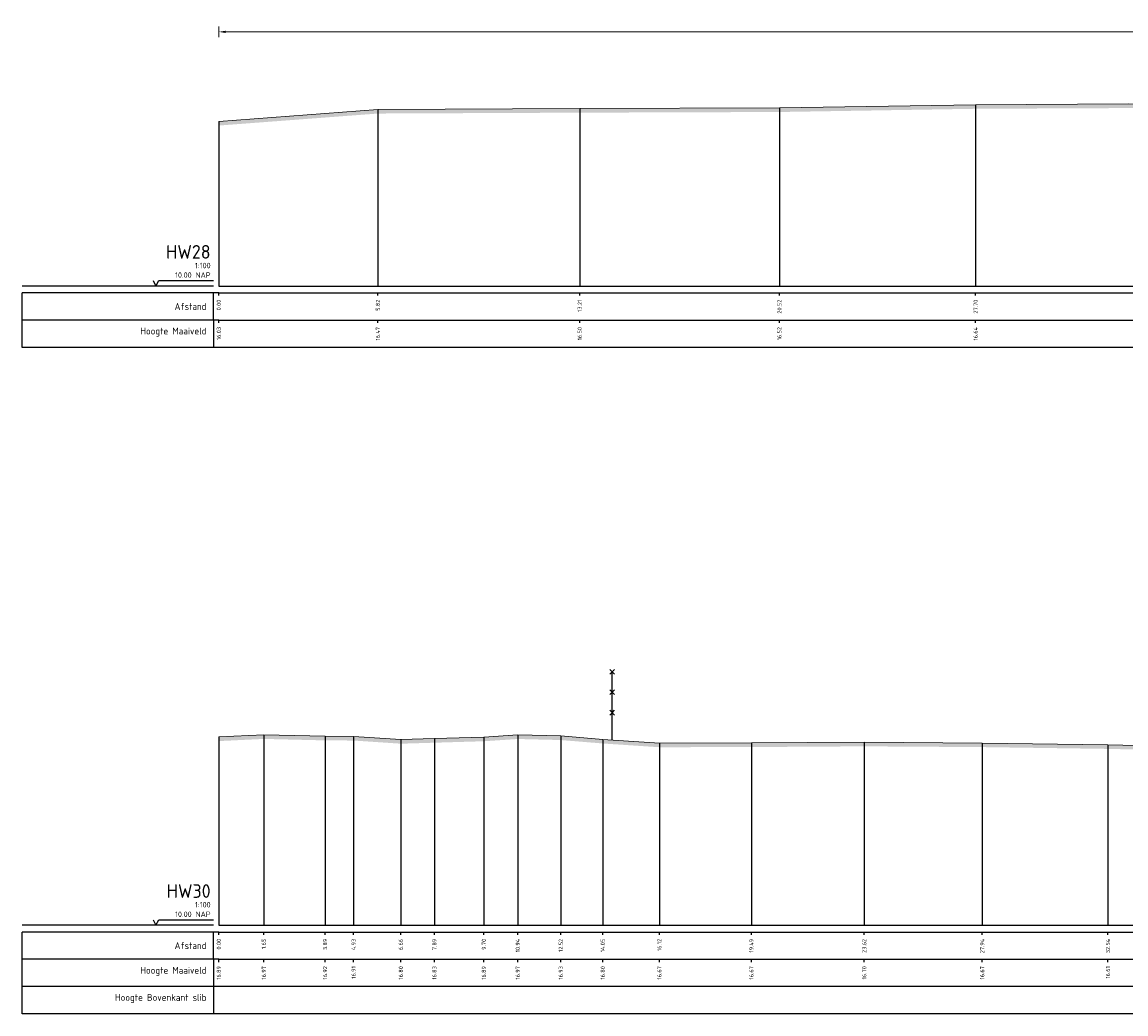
# Model space of a CAD drawing. Header units: metres. Extents: x 197883 to 206898, y 361907 to 364395.
# Tile 176 of 256: x 205908 to 205948, y 363708 to 363745. Entities that reach past the tile are written whole.
import ezdxf
from ezdxf.enums import TextEntityAlignment as Align

# ---------------------------------------------------------------- set-up
doc = ezdxf.new("R2010")
doc.units = ezdxf.units.M
doc.header["$PDMODE"] = 35
doc.header["$PDSIZE"] = 0.075
for name, color, linetype, lineweight in [('B-ME-IE-TERREINAFSCHEIDING_KUNSTMATIG_RASTERHEKWERK-SD', 20, 'Continuous', 25), ('X-ME-AL-PROFIEL_HUIDIG MAAIVELD-GD', 252, 'Continuous', 0), ('X-XX-AL-DETAIL1-M', 7, 'Continuous', 18)]:
    doc.layers.add(name, color=color, linetype=linetype, lineweight=lineweight)
doc.layers.add('X-ME-AL-PROFIELRASTER-S', color=7, linetype='Continuous')
doc.styles.add('NLCS-ISO-ANNOTATIVE-T18', font='NLCS-ISO.ttf', dxfattribs={"height": 1.8})
doc.styles.add('NLCS-ISO-M100-T25', font='NLCS-ISO.ttf', dxfattribs={"height": 0.25})
doc.dimstyles.new('NLCS-M100-T25-PIJL_L2_H1', dxfattribs={"dimscale": 0.1, "dimtxt": 2.5, "dimasz": 2.5, "dimexe": 2, "dimexo": 2, "dimgap": 0.7, "dimtad": 1, "dimzin": 0, "dimdsep": 46, "dimtxsty": 'NLCS-ISO-M100-T25', "dimcen": 0, "dimdle": 2, "dimclrd": 256, "dimclre": 256, "dimclrt": 256, "dimadec": 1, "dimazin": 0, "dimtfac": 1, "dimtdec": 3, "dimtofl": 0, "dimtmove": 0, "dimatfit": 3, "dimfxl": 2, "dimfxlon": 1, "dimtfillclr": 256, "dimtolj": 1, "dimtzin": 0, "dimlwd": -1, "dimlwe": -1, "dimarcsym": 0})

# ---------------------------------------------------------------- blocks, each defined once
blk = doc.blocks.new('SAL-PROFIELRASTER-SOD')
at = {"color": 0, "linetype": 'ByBlock', "lineweight": -2, "flags": 128}
for points in [[(-2, 0), (-72, 0)], [(-24, 2), (-23, 0), (-22, 2), (-2, 2)], [(-72, -12.5), (-72, -2.5)], [(0, -2.5), (-72, -2.5)], [(-2, -12.5), (-2, -2.5)], [(0, -12.5), (-72, -12.5)]]:
    blk.add_lwpolyline(points, dxfattribs=at)
at = {"color": 0, "linetype": 'ByBlock', "lineweight": -2, "style": 'NLCS-ISO-ANNOTATIVE-T18'}
blk.add_text('NAP', height=2, dxfattribs=at).set_placement((-3, 3), align=Align.RIGHT)
blk.add_text('Afstand', height=2.5, dxfattribs=at).set_placement((-4.5, -7.5), align=Align.MIDDLE_RIGHT)
for tag, height, p in [('PROFIELNR', 5, (-3, 10)), ('SCHAAL', 2, (-3, 6.5)), ('NAP', 2, (-9.94, 3))]:
    blk.add_attdef(tag, text='', height=height, dxfattribs=at).set_placement(p, align=Align.RIGHT)
blk = doc.blocks.new('SAL-PROFIELRASTER_BALK_EIND1-SOD')
at = {"color": 0, "linetype": 'ByBlock', "lineweight": -2, "flags": 128}
for points in [[(0, 0), (1, 0)], [(0, -2.5), (1, -2.5)], [(0, -12.5), (1, -12.5)]]:
    blk.add_lwpolyline(points, dxfattribs=at)
blk = doc.blocks.new('SAL-PROFIELRASTER_BALK-SOD')
at = {"color": 0, "linetype": 'ByBlock', "lineweight": -2}
for p, q in [((-72, -12.5), (-72, -2.5)), ((-2, -2.5), (-2, -12.5)), ((0, -12.5), (-72, -12.5))]:
    blk.add_line(p, q, dxfattribs=at)
at = {"color": 0, "linetype": 'ByBlock', "lineweight": -2, "style": 'NLCS-ISO-ANNOTATIVE-T18'}
for tag, height, p in [('TITEL1', 2.5, (-4.5, -6.5)), ('TITEL2', 1.5, (-4.5, -9.5))]:
    blk.add_attdef(tag, text='', height=height, dxfattribs=at).set_placement(p, align=Align.MIDDLE_RIGHT)
blk = doc.blocks.new('SAL-PROFIELRASTER_BALK_EIND2-SOD')
at = {"color": 0, "linetype": 'ByBlock', "lineweight": -2}
blk.add_line((1, -12.5), (0, -12.5), dxfattribs=at)
blk = doc.blocks.new('SAL-PROFIELRASTER_BALK_DATA-SOD')
at = {"color": 0, "linetype": 'ByBlock', "lineweight": -2}
blk.add_lwpolyline([(0, -3.5), (0, -2.5)], dxfattribs=at)
at = {"color": 0, "linetype": 'ByBlock', "lineweight": -2, "style": 'NLCS-ISO-ANNOTATIVE-T18'}
blk.add_attdef('GETAL', text='', height=1.5, rotation=90, dxfattribs=at).set_placement((0.75, -5), align=Align.RIGHT)
blk = doc.blocks.new('SAL-PROFIELRASTER_AANHAAL-SOD')
at = {"color": 9, "linetype": 'ByBlock', "lineweight": -2, "flags": 128}
blk.add_lwpolyline([(0, 1), (0, 0)], dxfattribs=at)
blk = doc.blocks.new('*D261')
at = {"layer": 'Defpoints', "color": 0, "transparency": 16777216}
for p in [(205915.108, 363744.291), (205989.996, 363739.137), (205915.108, 363734.984)]:
    blk.add_point(p, dxfattribs=at)
at = {"layer": 'X-XX-AL-DETAIL1-M', "color": 253, "transparency": 16777216}
for p, q in [((205915.108, 363744.091), (205915.108, 363744.491)), ((205989.746, 363744.291), (205915.358, 363744.291)), ((205989.996, 363744.091), (205989.996, 363744.491))]:
    blk.add_line(p, q, dxfattribs=at)
for points in [[(205915.358, 363744.332), (205915.358, 363744.249), (205915.108, 363744.291)], [(205989.746, 363744.332), (205989.746, 363744.249), (205989.996, 363744.291)]]:
    blk.add_solid(points, dxfattribs=at)
at = {"layer": 'X-XX-AL-DETAIL1-M', "color": 253, "transparency": 16777216, "insert": (205952.552, 363744.486), "char_height": 0.25, "attachment_point": 5, "style": 'NLCS-ISO-M100-T25'}
blk.add_mtext('\\A1;Gras ', dxfattribs=at)
blk = doc.blocks.new('SIE-RASTERHEKWERK-SOD')
at = {"flags": 128}
for points in [[(-0.035, 1.035), (0.035, 0.965)], [(-0.035, 0.965), (0, 1), (0.035, 1.035)], [(0, 0), (0, 1)], [(-0.035, 0.735), (0.035, 0.665)], [(-0.035, 0.665), (0, 0.7), (0.035, 0.735)], [(-0.035, 0.435), (0.035, 0.365)], [(-0.035, 0.365), (0, 0.4), (0.035, 0.435)]]:
    blk.add_lwpolyline(points, dxfattribs=at)

msp = doc.modelspace()

# ---------------------------------------------------------------- hatches: boundary and pattern name
at = {"layer": 'X-ME-AL-PROFIEL_HUIDIG MAAIVELD-GD'}
h = msp.add_hatch(dxfattribs=at)
h.set_pattern_fill('AGR-MAAIVELD', color=256, scale=0.05, pattern_type=2)
h.set_pattern_definition([(45, (131.24896, 67.6534), (-0.25000007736, 0.25000007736), []), (45, (131.21325, 67.6891), (0, 0.50000015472), [0.3535535, -0.3535535]), (45, (131.17753, 67.72482), (0, 0.50000015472), [0.3535535, -0.3535535]), (45, (131.14132, 67.76104), (0, 0.50000015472), [0.3535535, -0.3535535]), (45, (131.1061, 67.79625), (0, 0.50000015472), [0.3535535, -0.3535535]), (45, (131.0704, 67.83196), (0, 0.50000015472), [0.3535535, -0.3535535]), (45, (131.03468, 67.86768), (0, 0.50000015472), [0.3535535, -0.3535535]), (315, (131.24896, 67.6534), (0.25000007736, 0.25000007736), []), (315, (131.28468, 67.6891), (0.50000015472, -1e-16), [0.3535535, -0.3535535]), (315, (131.3204, 67.72482), (0.50000015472, -1e-16), [0.3535535, -0.3535535]), (315, (131.3566, 67.76104), (0.50000015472, -1e-16), [0.3535535, -0.3535535]), (315, (131.39182, 67.79625), (0.50000015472, -1e-16), [0.3535535, -0.3535535]), (315, (131.42753, 67.83196), (0.50000015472, -1e-16), [0.3535535, -0.3535535]), (315, (131.46325, 67.86768), (0.50000015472, -1e-16), [0.3535535, -0.3535535])])
h.paths.add_polyline_path([(206016.912, 363737.362), (206016.912, 363737.212), (206012.818, 363737.345), (206009.891, 363737.458), (206008.232, 363737.616), (206007.529, 363737.704), (206006.299, 363737.829), (206005.07, 363738.011), (206003.861, 363738.142), (206002.045, 363738.307), (206000.613, 363738.416), (205998.937, 363738.517), (205997.074, 363738.612), (205995.295, 363738.647), (205993.676, 363738.77), (205992.177, 363738.814), (205990.918, 363738.882), (205989.996, 363738.987), (205989.052, 363739.101), (205987.196, 363739.488), (205985.968, 363739.878), (205984.567, 363740.366), (205983.376, 363740.796), (205981.91, 363741.252), (205980.13, 363741.655), (205979.272, 363741.729), (205977.93, 363741.727), (205976.348, 363741.929), (205974.259, 363741.846), (205972.092, 363741.835), (205969.758, 363741.71), (205968.44, 363741.716), (205965.93, 363741.652), (205959.93, 363741.605), (205954.143, 363741.452), (205948.406, 363741.5), (205942.808, 363741.474), (205935.627, 363741.356), (205928.318, 363741.332), (205920.93, 363741.3), (205915.108, 363740.86), (205915.108, 363741.01), (205920.93, 363741.45), (205928.318, 363741.482), (205935.627, 363741.506), (205942.808, 363741.624), (205948.406, 363741.65), (205954.143, 363741.602), (205959.93, 363741.755), (205965.93, 363741.802), (205968.44, 363741.866), (205969.758, 363741.86), (205972.092, 363741.985), (205974.259, 363741.996), (205976.348, 363742.079), (205977.93, 363741.877), (205979.272, 363741.879), (205980.13, 363741.805), (205981.91, 363741.402), (205983.376, 363740.946), (205984.567, 363740.516), (205985.968, 363740.028), (205987.196, 363739.638), (205989.052, 363739.251), (205989.996, 363739.137), (205990.918, 363739.032), (205992.177, 363738.964), (205993.676, 363738.92), (205995.295, 363738.797), (205997.074, 363738.762), (205998.937, 363738.667), (206000.613, 363738.566), (206002.045, 363738.457), (206003.861, 363738.292), (206005.07, 363738.161), (206006.299, 363737.979), (206007.529, 363737.854), (206008.232, 363737.766), (206009.891, 363737.608), (206012.818, 363737.495)])
h = msp.add_hatch(dxfattribs=at)
h.set_pattern_fill('AGR-MAAIVELD', color=256, scale=0.05, pattern_type=2)
h.set_pattern_definition([(45, (131.24896, 87.27196), (-0.25000007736, 0.25000007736), []), (45, (131.21325, 87.30768), (0, 0.50000015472), [0.3535535, -0.3535535]), (45, (131.17753, 87.3434), (0, 0.50000015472), [0.3535535, -0.3535535]), (45, (131.14132, 87.3796), (0, 0.50000015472), [0.3535535, -0.3535535]), (45, (131.1061, 87.41482), (0, 0.50000015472), [0.3535535, -0.3535535]), (45, (131.0704, 87.45053), (0, 0.50000015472), [0.3535535, -0.3535535]), (45, (131.03468, 87.48625), (0, 0.50000015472), [0.3535535, -0.3535535]), (315, (131.24896, 87.27196), (0.25000007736, 0.25000007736), []), (315, (131.28468, 87.30768), (0.50000015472, -1e-16), [0.3535535, -0.3535535]), (315, (131.3204, 87.3434), (0.50000015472, -1e-16), [0.3535535, -0.3535535]), (315, (131.3566, 87.3796), (0.50000015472, -1e-16), [0.3535535, -0.3535535]), (315, (131.39182, 87.41482), (0.50000015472, -1e-16), [0.3535535, -0.3535535]), (315, (131.42753, 87.45053), (0.50000015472, -1e-16), [0.3535535, -0.3535535]), (315, (131.46325, 87.48625), (0.50000015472, -1e-16), [0.3535535, -0.3535535])])
h.paths.add_polyline_path([(206031.367, 363713.718), (206031.367, 363713.568), (206027.056, 363713.919), (206023.35, 363714.213), (206021.836, 363714.281), (206020.13, 363714.368), (206018.632, 363714.517), (206017.003, 363714.543), (206015.561, 363714.594), (206014.207, 363714.677), (206013.003, 363714.797), (206012.196, 363714.903), (206011.181, 363715.036), (206010.21, 363715.388), (206009.426, 363715.576), (206009.398, 363715.577), (206008.673, 363715.72), (206007.72, 363716.344), (206006.867, 363716.795), (206005.816, 363716.946), (206004.114, 363716.962), (206002.517, 363717.032), (205994.928, 363716.938), (205990.401, 363716.927), (205985.403, 363717.1), (205979.448, 363717.213), (205975, 363717.281), (205970.523, 363717.399), (205967.064, 363717.391), (205964.18, 363717.489), (205961.048, 363717.586), (205958.789, 363717.665), (205953.679, 363717.898), (205947.651, 363718.034), (205943.048, 363718.099), (205938.731, 363718.127), (205934.6, 363718.101), (205931.233, 363718.095), (205929.161, 363718.232), (205927.624, 363718.358), (205926.051, 363718.396), (205924.808, 363718.314), (205922.997, 363718.26), (205921.77, 363718.224), (205920.041, 363718.34), (205918.999, 363718.345), (205916.756, 363718.399), (205915.108, 363718.32), (205915.108, 363718.47), (205916.756, 363718.549), (205918.999, 363718.495), (205920.041, 363718.49), (205921.77, 363718.374), (205922.997, 363718.41), (205924.808, 363718.464), (205926.051, 363718.546), (205927.624, 363718.508), (205929.161, 363718.382), (205931.233, 363718.245), (205934.6, 363718.251), (205938.731, 363718.277), (205943.048, 363718.249), (205947.651, 363718.184), (205953.679, 363718.048), (205958.789, 363717.815), (205961.048, 363717.736), (205964.18, 363717.639), (205967.064, 363717.541), (205970.523, 363717.549), (205975, 363717.431), (205979.448, 363717.363), (205985.403, 363717.25), (205990.401, 363717.077), (205994.928, 363717.088), (206002.517, 363717.182), (206004.114, 363717.112), (206005.816, 363717.096), (206006.867, 363716.945), (206007.72, 363716.494), (206008.673, 363715.87), (206009.398, 363715.727), (206009.426, 363715.726), (206010.21, 363715.538), (206011.181, 363715.186), (206012.196, 363715.053), (206013.003, 363714.947), (206014.207, 363714.827), (206015.561, 363714.744), (206017.003, 363714.693), (206018.632, 363714.667), (206020.13, 363714.518), (206021.836, 363714.431), (206023.35, 363714.363), (206027.056, 363714.069)])

# ---------------------------------------------------------------- linework, layer by layer
for points in [[(205915.108, 363741.01), (205920.93, 363741.45), (205928.318, 363741.482), (205935.627, 363741.506), (205942.808, 363741.624), (205948.406, 363741.65), (205954.143, 363741.602), (205959.93, 363741.755), (205965.93, 363741.802), (205968.44, 363741.866), (205969.758, 363741.86), (205972.092, 363741.985), (205974.259, 363741.996), (205976.348, 363742.079), (205977.93, 363741.877), (205979.272, 363741.879), (205980.13, 363741.805), (205981.91, 363741.402), (205983.376, 363740.946), (205984.567, 363740.516), (205985.968, 363740.028), (205987.196, 363739.638), (205989.052, 363739.251)], [(205915.108, 363718.47), (205916.756, 363718.549), (205918.999, 363718.495), (205920.041, 363718.49), (205921.77, 363718.374), (205922.997, 363718.41), (205924.808, 363718.464), (205926.051, 363718.546), (205927.624, 363718.508), (205929.161, 363718.382), (205931.233, 363718.245), (205934.6, 363718.251), (205938.731, 363718.277), (205943.048, 363718.249), (205947.651, 363718.184), (205953.679, 363718.048)]]:
    msp.add_lwpolyline(points, dxfattribs=at)

# ---------------------------------------------------------------- block references
at = {"layer": 'B-ME-IE-TERREINAFSCHEIDING_KUNSTMATIG_RASTERHEKWERK-SD', "xscale": 2.5, "yscale": 2.5, "zscale": 2.5}
msp.add_blockref('SIE-RASTERHEKWERK-SOD', (205929.508, 363718.359), dxfattribs=at)
at = {"layer": 'X-ME-AL-PROFIELRASTER-S'}
for p, yscale in [((205920.93, 363734.984), 6.466357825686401), ((205928.318, 363734.984), 6.498222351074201), ((205935.627, 363734.984), 6.522720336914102), ((205942.808, 363734.984), 6.640220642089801), ((205915.108, 363734.984), 6.025821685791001), ((205915.108, 363711.578), 6.891422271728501), ((205916.756, 363711.578), 6.970619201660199), ((205918.999, 363711.578), 6.916820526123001), ((205920.041, 363711.578), 6.911418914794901), ((205921.77, 363711.578), 6.7955207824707), ((205922.997, 363711.578), 6.831520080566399), ((205924.808, 363711.578), 6.885921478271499), ((205926.051, 363711.578), 6.9676208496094), ((205927.624, 363711.578), 6.929420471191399), ((205929.161, 363711.578), 6.803421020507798), ((205938.731, 363711.578), 6.699020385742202), ((205931.233, 363711.578), 6.667221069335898), ((205934.6, 363711.578), 6.6728210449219), ((205943.048, 363711.578), 6.670822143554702), ((205947.651, 363711.578), 6.605319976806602)]:
    msp.add_blockref('SAL-PROFIELRASTER_AANHAAL-SOD', p, dxfattribs=dict(at, yscale=yscale))
at = {"layer": 'X-ME-AL-PROFIELRASTER-S', "xscale": 0.1, "yscale": 0.1, "zscale": 0.1}
for name, p, values in [('SAL-PROFIELRASTER-SOD', (205915.108, 363734.984), {'PROFIELNR': 'HW28', 'SCHAAL': '1:100', 'NAP': '10.00'}), ('SAL-PROFIELRASTER_BALK_DATA-SOD', (205915.108, 363734.984), {'GETAL': '0.00'}), ('SAL-PROFIELRASTER_BALK_DATA-SOD', (205920.93, 363734.984), {'GETAL': '5.82'}), ('SAL-PROFIELRASTER_BALK_DATA-SOD', (205928.318, 363734.984), {'GETAL': '13.21'}), ('SAL-PROFIELRASTER_BALK_DATA-SOD', (205935.627, 363734.984), {'GETAL': '20.52'}), ('SAL-PROFIELRASTER_BALK_DATA-SOD', (205942.808, 363734.984), {'GETAL': '27.70'}), ('SAL-PROFIELRASTER_BALK-SOD', (205915.108, 363733.984), {'TITEL1': 'Hoogte Maaiveld'}), ('SAL-PROFIELRASTER_BALK_DATA-SOD', (205915.108, 363733.984), {'GETAL': '16.03'}), ('SAL-PROFIELRASTER_BALK_DATA-SOD', (205920.93, 363733.984), {'GETAL': '16.47'}), ('SAL-PROFIELRASTER_BALK_DATA-SOD', (205928.318, 363733.984), {'GETAL': '16.50'}), ('SAL-PROFIELRASTER_BALK_DATA-SOD', (205935.627, 363733.984), {'GETAL': '16.52'}), ('SAL-PROFIELRASTER_BALK_DATA-SOD', (205942.808, 363733.984), {'GETAL': '16.64'}), ('SAL-PROFIELRASTER-SOD', (205915.108, 363711.578), {'PROFIELNR': 'HW30', 'SCHAAL': '1:100', 'NAP': '10.00'}), ('SAL-PROFIELRASTER_BALK_DATA-SOD', (205915.108, 363711.578), {'GETAL': '0.00'}), ('SAL-PROFIELRASTER_BALK_DATA-SOD', (205916.756, 363711.578), {'GETAL': '1.65'}), ('SAL-PROFIELRASTER_BALK_DATA-SOD', (205918.999, 363711.578), {'GETAL': '3.89'}), ('SAL-PROFIELRASTER_BALK_DATA-SOD', (205920.041, 363711.578), {'GETAL': '4.93'}), ('SAL-PROFIELRASTER_BALK_DATA-SOD', (205921.77, 363711.578), {'GETAL': '6.66'}), ('SAL-PROFIELRASTER_BALK_DATA-SOD', (205922.997, 363711.578), {'GETAL': '7.89'}), ('SAL-PROFIELRASTER_BALK_DATA-SOD', (205924.808, 363711.578), {'GETAL': '9.70'}), ('SAL-PROFIELRASTER_BALK_DATA-SOD', (205926.051, 363711.578), {'GETAL': '10.94'}), ('SAL-PROFIELRASTER_BALK_DATA-SOD', (205927.624, 363711.578), {'GETAL': '12.52'}), ('SAL-PROFIELRASTER_BALK_DATA-SOD', (205929.161, 363711.578), {'GETAL': '14.05'}), ('SAL-PROFIELRASTER_BALK_DATA-SOD', (205931.233, 363711.578), {'GETAL': '16.12'}), ('SAL-PROFIELRASTER_BALK_DATA-SOD', (205934.6, 363711.578), {'GETAL': '19.49'}), ('SAL-PROFIELRASTER_BALK_DATA-SOD', (205938.731, 363711.578), {'GETAL': '23.62'}), ('SAL-PROFIELRASTER_BALK_DATA-SOD', (205943.048, 363711.578), {'GETAL': '27.94'}), ('SAL-PROFIELRASTER_BALK_DATA-SOD', (205947.651, 363711.578), {'GETAL': '32.54'}), ('SAL-PROFIELRASTER_BALK-SOD', (205915.108, 363710.578), {'TITEL1': 'Hoogte Maaiveld'}), ('SAL-PROFIELRASTER_BALK_DATA-SOD', (205915.108, 363710.578), {'GETAL': '16.89'}), ('SAL-PROFIELRASTER_BALK_DATA-SOD', (205916.756, 363710.578), {'GETAL': '16.97'}), ('SAL-PROFIELRASTER_BALK_DATA-SOD', (205918.999, 363710.578), {'GETAL': '16.92'}), ('SAL-PROFIELRASTER_BALK_DATA-SOD', (205920.041, 363710.578), {'GETAL': '16.91'}), ('SAL-PROFIELRASTER_BALK_DATA-SOD', (205921.77, 363710.578), {'GETAL': '16.80'}), ('SAL-PROFIELRASTER_BALK_DATA-SOD', (205922.997, 363710.578), {'GETAL': '16.83'}), ('SAL-PROFIELRASTER_BALK_DATA-SOD', (205924.808, 363710.578), {'GETAL': '16.89'}), ('SAL-PROFIELRASTER_BALK_DATA-SOD', (205926.051, 363710.578), {'GETAL': '16.97'}), ('SAL-PROFIELRASTER_BALK_DATA-SOD', (205927.624, 363710.578), {'GETAL': '16.93'}), ('SAL-PROFIELRASTER_BALK_DATA-SOD', (205929.161, 363710.578), {'GETAL': '16.80'}), ('SAL-PROFIELRASTER_BALK_DATA-SOD', (205931.233, 363710.578), {'GETAL': '16.67'}), ('SAL-PROFIELRASTER_BALK_DATA-SOD', (205934.6, 363710.578), {'GETAL': '16.67'}), ('SAL-PROFIELRASTER_BALK_DATA-SOD', (205938.731, 363710.578), {'GETAL': '16.70'}), ('SAL-PROFIELRASTER_BALK_DATA-SOD', (205943.048, 363710.578), {'GETAL': '16.67'}), ('SAL-PROFIELRASTER_BALK_DATA-SOD', (205947.651, 363710.578), {'GETAL': '16.61'}), ('SAL-PROFIELRASTER_BALK-SOD', (205915.108, 363709.581), {'TITEL1': 'Hoogte Bovenkant slib'})]:
    msp.add_blockref(name, p, dxfattribs=at).add_auto_attribs(values)
at = {"layer": 'X-ME-AL-PROFIELRASTER-S', "yscale": 0.1}
for name, p, xscale, zscale in [('SAL-PROFIELRASTER_BALK_EIND1-SOD', (205915.108, 363734.984), 102.4290035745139, 102.4290035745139), ('SAL-PROFIELRASTER_BALK_EIND2-SOD', (205915.108, 363733.984), 102.4290035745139, 102.4290035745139), ('SAL-PROFIELRASTER_BALK_EIND1-SOD', (205915.108, 363711.578), 116.8841672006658, 116.8841672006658), ('SAL-PROFIELRASTER_BALK_EIND2-SOD', (205915.108, 363710.578), 116.8841672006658, 116.8841672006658), ('SAL-PROFIELRASTER_BALK_EIND2-SOD', (205915.108, 363709.578), 116.8841672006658, 116.8841672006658)]:
    msp.add_blockref(name, p, dxfattribs=dict(at, xscale=xscale, zscale=zscale))

# ---------------------------------------------------------------- dimensions: what is measured, and where the dimension line sits
at = {"layer": 'X-XX-AL-DETAIL1-M', "color": 253}
dim = msp.add_linear_dim(base=(205915.108, 363744.291), p1=(205989.996, 363739.137), p2=(205915.108, 363734.984), text='Gras ', dimstyle='NLCS-M100-T25-PIJL_L2_H1', override={"dimclrd": 253, "dimclre": 253, "dimclrt": 253}, dxfattribs=at)
dim.commit()
dim.dimension.update_dxf_attribs({"geometry": '*D261', "text_midpoint": (205952.552, 363744.291), "dimtype": 160})

doc.saveas('drawing.dxf')
